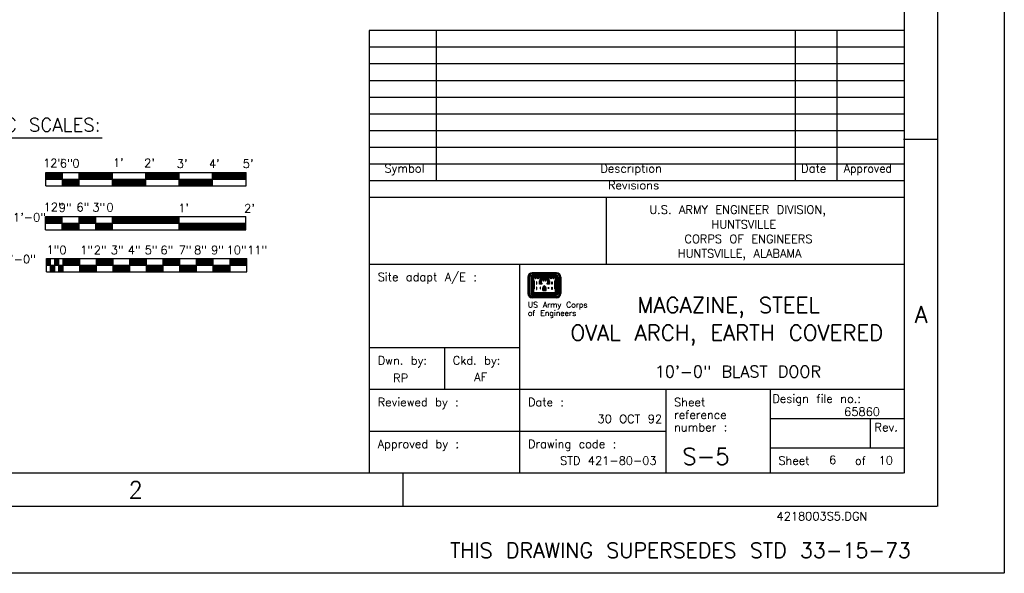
# Model space of a CAD drawing. Extents: x -31.3 to 10.7, y -20.4 to 9.6.
# Tile 16 of 25: x -4 to 10.7, y -20.4 to -12.2. Entities that reach past the tile are written whole.
import ezdxf
from ezdxf.enums import TextEntityAlignment as Align

# ---------------------------------------------------------------- set-up
doc = ezdxf.new("R2010")
doc.units = 0
doc.header["$MEASUREMENT"] = 0
for name, color, linetype in [('01', 7, 'CONTINUOUS'), ('02', 7, 'CONTINUOUS'), ('20', 7, 'CONTINUOUS')]:
    doc.layers.add(name, color=color, linetype=linetype)
doc.styles.add('TXT_SHX', font='txt.shx')

msp = doc.modelspace()

# ---------------------------------------------------------------- linework, layer by layer
at = {"layer": '01', "color": 7, "linetype": 'CONTINUOUS'}
for p, q in [((10.748, 9.559), (10.748, -20.441)), ((9.748, 8.559), (9.748, -19.441)), ((9.248, 8.059), (9.248, -18.941)), ((1.24, -12.316), (1.24, -14.816)), ((9.24, -12.316), (1.24, -12.316)), ((2.24, -12.316), (2.24, -14.566)), ((7.615, -12.316), (7.615, -14.566)), ((8.24, -12.316), (8.24, -14.566)), ((9.24, -12.566), (1.24, -12.566)), ((9.24, -12.816), (1.24, -12.816)), ((9.24, -13.066), (1.24, -13.066)), ((9.24, -13.316), (1.24, -13.316)), ((9.24, -13.566), (1.24, -13.566)), ((9.24, -13.816), (1.24, -13.816)), ((-5.516, -13.922), (-2.759, -13.922)), ((9.24, -13.941), (9.74, -13.941)), ((9.24, -14.066), (1.24, -14.066)), ((-3.606, -14.441), (-0.606, -14.441)), ((-3.606, -14.641), (-3.606, -14.441)), ((-3.606, -14.446), (-3.356, -14.446)), ((-3.356, -14.641), (-3.356, -14.441)), ((-3.106, -14.641), (-3.106, -14.441)), ((-3.106, -14.446), (-2.606, -14.446)), ((-2.606, -14.641), (-2.606, -14.441)), ((-2.106, -14.641), (-2.106, -14.441)), ((-2.106, -14.446), (-1.606, -14.446)), ((-1.606, -14.641), (-1.606, -14.441)), ((-1.106, -14.641), (-1.106, -14.441)), ((-1.106, -14.446), (-0.606, -14.446)), ((-0.606, -14.641), (-0.606, -14.441)), ((9.24, -14.316), (1.24, -14.316)), ((-3.606, -14.451), (-3.356, -14.451)), ((-3.606, -14.456), (-3.356, -14.456)), ((-3.606, -14.461), (-3.356, -14.461)), ((-3.606, -14.466), (-3.356, -14.466)), ((-3.606, -14.471), (-3.356, -14.471)), ((-3.606, -14.476), (-3.356, -14.476)), ((-3.606, -14.481), (-3.356, -14.481)), ((-3.606, -14.486), (-3.356, -14.486)), ((-3.606, -14.491), (-3.356, -14.491)), ((-3.606, -14.496), (-3.356, -14.496)), ((-3.606, -14.501), (-3.356, -14.501)), ((-3.606, -14.506), (-3.356, -14.506)), ((-3.606, -14.511), (-3.356, -14.511)), ((-3.606, -14.516), (-3.356, -14.516)), ((-3.606, -14.521), (-3.356, -14.521)), ((-3.606, -14.526), (-3.356, -14.526)), ((-3.606, -14.531), (-3.356, -14.531)), ((-3.606, -14.536), (-3.356, -14.536)), ((-3.606, -14.541), (-0.606, -14.541)), ((-3.356, -14.546), (-3.106, -14.546)), ((-3.356, -14.551), (-3.106, -14.551)), ((-3.356, -14.556), (-3.106, -14.556)), ((-3.356, -14.561), (-3.106, -14.561)), ((-3.356, -14.566), (-3.106, -14.566)), ((-3.356, -14.571), (-3.106, -14.571)), ((-3.356, -14.576), (-3.106, -14.576)), ((-3.356, -14.581), (-3.106, -14.581)), ((-3.356, -14.586), (-3.106, -14.586)), ((-3.356, -14.591), (-3.106, -14.591)), ((-3.356, -14.596), (-3.106, -14.596)), ((-3.106, -14.451), (-2.606, -14.451)), ((-3.106, -14.456), (-2.606, -14.456)), ((-3.106, -14.461), (-2.606, -14.461)), ((-3.106, -14.466), (-2.606, -14.466)), ((-3.106, -14.471), (-2.606, -14.471)), ((-3.106, -14.476), (-2.606, -14.476)), ((-3.106, -14.481), (-2.606, -14.481)), ((-3.106, -14.486), (-2.606, -14.486)), ((-3.106, -14.491), (-2.606, -14.491)), ((-3.106, -14.496), (-2.606, -14.496)), ((-3.106, -14.501), (-2.606, -14.501)), ((-3.106, -14.506), (-2.606, -14.506)), ((-3.106, -14.511), (-2.606, -14.511)), ((-3.106, -14.516), (-2.606, -14.516)), ((-3.106, -14.521), (-2.606, -14.521)), ((-3.106, -14.526), (-2.606, -14.526)), ((-3.106, -14.531), (-2.606, -14.531)), ((-3.106, -14.536), (-2.606, -14.536)), ((-2.606, -14.546), (-2.106, -14.546)), ((-2.606, -14.551), (-2.106, -14.551)), ((-2.606, -14.556), (-2.106, -14.556)), ((-2.606, -14.561), (-2.106, -14.561)), ((-2.606, -14.566), (-2.106, -14.566)), ((-2.606, -14.571), (-2.106, -14.571)), ((-2.606, -14.576), (-2.106, -14.576)), ((-2.606, -14.581), (-2.106, -14.581)), ((-2.606, -14.586), (-2.106, -14.586)), ((-2.606, -14.591), (-2.106, -14.591)), ((-2.606, -14.596), (-2.106, -14.596)), ((-2.106, -14.451), (-1.606, -14.451)), ((-2.106, -14.456), (-1.606, -14.456)), ((-2.106, -14.461), (-1.606, -14.461)), ((-2.106, -14.466), (-1.606, -14.466)), ((-2.106, -14.471), (-1.606, -14.471)), ((-2.106, -14.476), (-1.606, -14.476)), ((-2.106, -14.481), (-1.606, -14.481)), ((-2.106, -14.486), (-1.606, -14.486)), ((-2.106, -14.491), (-1.606, -14.491)), ((-2.106, -14.496), (-1.606, -14.496)), ((-2.106, -14.501), (-1.606, -14.501)), ((-2.106, -14.506), (-1.606, -14.506)), ((-2.106, -14.511), (-1.606, -14.511)), ((-2.106, -14.516), (-1.606, -14.516)), ((-2.106, -14.521), (-1.606, -14.521)), ((-2.106, -14.526), (-1.606, -14.526)), ((-2.106, -14.531), (-1.606, -14.531)), ((-2.106, -14.536), (-1.606, -14.536)), ((-1.606, -14.546), (-1.106, -14.546)), ((-1.606, -14.551), (-1.106, -14.551)), ((-1.606, -14.556), (-1.106, -14.556)), ((-1.606, -14.561), (-1.106, -14.561)), ((-1.606, -14.566), (-1.106, -14.566)), ((-1.606, -14.571), (-1.106, -14.571)), ((-1.606, -14.576), (-1.106, -14.576)), ((-1.606, -14.581), (-1.106, -14.581)), ((-1.606, -14.586), (-1.106, -14.586)), ((-1.606, -14.591), (-1.106, -14.591)), ((-1.606, -14.596), (-1.106, -14.596)), ((-1.106, -14.451), (-0.606, -14.451)), ((-1.106, -14.456), (-0.606, -14.456)), ((-1.106, -14.461), (-0.606, -14.461)), ((-1.106, -14.466), (-0.606, -14.466)), ((-1.106, -14.471), (-0.606, -14.471)), ((-1.106, -14.476), (-0.606, -14.476)), ((-1.106, -14.481), (-0.606, -14.481)), ((-1.106, -14.486), (-0.606, -14.486)), ((-1.106, -14.491), (-0.606, -14.491)), ((-1.106, -14.496), (-0.606, -14.496)), ((-1.106, -14.501), (-0.606, -14.501)), ((-1.106, -14.506), (-0.606, -14.506)), ((-1.106, -14.511), (-0.606, -14.511)), ((-1.106, -14.516), (-0.606, -14.516)), ((-1.106, -14.521), (-0.606, -14.521)), ((-1.106, -14.526), (-0.606, -14.526)), ((-1.106, -14.531), (-0.606, -14.531)), ((-1.106, -14.536), (-0.606, -14.536)), ((9.24, -14.566), (1.24, -14.566)), ((-3.606, -14.641), (-0.606, -14.641)), ((-3.356, -14.601), (-3.106, -14.601)), ((-3.356, -14.606), (-3.106, -14.606)), ((-3.356, -14.611), (-3.106, -14.611)), ((-3.356, -14.616), (-3.106, -14.616)), ((-3.356, -14.621), (-3.106, -14.621)), ((-3.356, -14.626), (-3.106, -14.626)), ((-3.356, -14.631), (-3.106, -14.631)), ((-3.356, -14.636), (-3.106, -14.636)), ((-2.606, -14.601), (-2.106, -14.601)), ((-2.606, -14.606), (-2.106, -14.606)), ((-2.606, -14.611), (-2.106, -14.611)), ((-2.606, -14.616), (-2.106, -14.616)), ((-2.606, -14.621), (-2.106, -14.621)), ((-2.606, -14.626), (-2.106, -14.626)), ((-2.606, -14.631), (-2.106, -14.631)), ((-2.606, -14.636), (-2.106, -14.636)), ((-1.606, -14.601), (-1.106, -14.601)), ((-1.606, -14.606), (-1.106, -14.606)), ((-1.606, -14.611), (-1.106, -14.611)), ((-1.606, -14.616), (-1.106, -14.616)), ((-1.606, -14.621), (-1.106, -14.621)), ((-1.606, -14.626), (-1.106, -14.626)), ((-1.606, -14.631), (-1.106, -14.631)), ((-1.606, -14.636), (-1.106, -14.636)), ((1.24, -14.816), (1.24, -18.941)), ((9.24, -14.816), (1.24, -14.816)), ((4.788, -14.816), (4.788, -15.816)), ((-3.596, -15.728), (-0.596, -15.728)), ((-3.596, -15.928), (-3.596, -15.728)), ((-3.596, -15.733), (-3.533, -15.733)), ((-3.596, -15.738), (-3.533, -15.738)), ((-3.596, -15.743), (-3.533, -15.743)), ((-3.596, -15.748), (-3.533, -15.748)), ((-3.596, -15.753), (-3.533, -15.753)), ((-3.596, -15.758), (-3.533, -15.758)), ((-3.596, -15.763), (-3.533, -15.763)), ((-3.596, -15.768), (-3.533, -15.768)), ((-3.596, -15.773), (-3.533, -15.773)), ((-3.533, -15.928), (-3.533, -15.728)), ((-3.471, -15.928), (-3.471, -15.728)), ((-3.471, -15.733), (-3.408, -15.733)), ((-3.471, -15.738), (-3.408, -15.738)), ((-3.471, -15.743), (-3.408, -15.743)), ((-3.471, -15.748), (-3.408, -15.748)), ((-3.471, -15.753), (-3.408, -15.753)), ((-3.471, -15.758), (-3.408, -15.758)), ((-3.471, -15.763), (-3.408, -15.763)), ((-3.471, -15.768), (-3.408, -15.768)), ((-3.471, -15.773), (-3.408, -15.773)), ((-3.408, -15.928), (-3.408, -15.728)), ((-3.346, -15.928), (-3.346, -15.728)), ((-3.346, -15.733), (-3.096, -15.733)), ((-3.346, -15.738), (-3.096, -15.738)), ((-3.346, -15.743), (-3.096, -15.743)), ((-3.346, -15.748), (-3.096, -15.748)), ((-3.346, -15.753), (-3.096, -15.753)), ((-3.346, -15.758), (-3.096, -15.758)), ((-3.346, -15.763), (-3.096, -15.763)), ((-3.346, -15.768), (-3.096, -15.768)), ((-3.346, -15.773), (-3.096, -15.773)), ((-3.096, -15.928), (-3.096, -15.728)), ((-2.846, -15.928), (-2.846, -15.728)), ((-2.846, -15.928), (-2.846, -15.728)), ((-2.846, -15.733), (-2.596, -15.733)), ((-2.846, -15.738), (-2.596, -15.738)), ((-2.846, -15.743), (-2.596, -15.743)), ((-2.846, -15.748), (-2.596, -15.748)), ((-2.846, -15.753), (-2.596, -15.753)), ((-2.846, -15.758), (-2.596, -15.758)), ((-2.846, -15.763), (-2.596, -15.763)), ((-2.846, -15.768), (-2.596, -15.768)), ((-2.846, -15.773), (-2.596, -15.773)), ((-2.596, -15.928), (-2.596, -15.728)), ((-2.346, -15.928), (-2.346, -15.728)), ((-2.346, -15.928), (-2.346, -15.728)), ((-2.346, -15.733), (-2.096, -15.733)), ((-2.346, -15.738), (-2.096, -15.738)), ((-2.346, -15.743), (-2.096, -15.743)), ((-2.346, -15.748), (-2.096, -15.748)), ((-2.346, -15.753), (-2.096, -15.753)), ((-2.346, -15.758), (-2.096, -15.758)), ((-2.346, -15.763), (-2.096, -15.763)), ((-2.346, -15.768), (-2.096, -15.768)), ((-2.346, -15.773), (-2.096, -15.773)), ((-2.096, -15.928), (-2.096, -15.728)), ((-1.846, -15.928), (-1.846, -15.728)), ((-1.846, -15.928), (-1.846, -15.728)), ((-1.846, -15.733), (-1.596, -15.733)), ((-1.846, -15.738), (-1.596, -15.738)), ((-1.846, -15.743), (-1.596, -15.743)), ((-1.846, -15.748), (-1.596, -15.748)), ((-1.846, -15.753), (-1.596, -15.753)), ((-1.846, -15.758), (-1.596, -15.758)), ((-1.846, -15.763), (-1.596, -15.763)), ((-1.846, -15.768), (-1.596, -15.768)), ((-1.846, -15.773), (-1.596, -15.773)), ((-1.596, -15.928), (-1.596, -15.728)), ((-1.346, -15.928), (-1.346, -15.728)), ((-1.346, -15.928), (-1.346, -15.728)), ((-1.346, -15.733), (-1.096, -15.733)), ((-1.346, -15.738), (-1.096, -15.738)), ((-1.346, -15.743), (-1.096, -15.743)), ((-1.346, -15.748), (-1.096, -15.748)), ((-1.346, -15.753), (-1.096, -15.753)), ((-1.346, -15.758), (-1.096, -15.758)), ((-1.346, -15.763), (-1.096, -15.763)), ((-1.346, -15.768), (-1.096, -15.768)), ((-1.346, -15.773), (-1.096, -15.773)), ((-1.096, -15.928), (-1.096, -15.728)), ((-1.096, -15.928), (-1.096, -15.728)), ((-0.846, -15.928), (-0.846, -15.728)), ((-0.846, -15.928), (-0.846, -15.728)), ((-0.846, -15.733), (-0.596, -15.733)), ((-0.846, -15.738), (-0.596, -15.738)), ((-0.846, -15.743), (-0.596, -15.743)), ((-0.846, -15.748), (-0.596, -15.748)), ((-0.846, -15.753), (-0.596, -15.753)), ((-0.846, -15.758), (-0.596, -15.758)), ((-0.846, -15.763), (-0.596, -15.763)), ((-0.846, -15.768), (-0.596, -15.768)), ((-0.846, -15.773), (-0.596, -15.773)), ((-0.596, -15.928), (-0.596, -15.728)), ((-3.596, -15.778), (-3.533, -15.778)), ((-3.596, -15.783), (-3.533, -15.783)), ((-3.596, -15.788), (-3.533, -15.788)), ((-3.596, -15.793), (-3.533, -15.793)), ((-3.596, -15.798), (-3.533, -15.798)), ((-3.596, -15.803), (-3.533, -15.803)), ((-3.596, -15.808), (-3.533, -15.808)), ((-3.596, -15.813), (-3.533, -15.813)), ((-3.596, -15.818), (-3.533, -15.818)), ((-3.596, -15.823), (-3.533, -15.823)), ((-3.596, -15.828), (-0.596, -15.828)), ((-3.533, -15.832), (-3.471, -15.832)), ((-3.533, -15.837), (-3.471, -15.837)), ((-3.533, -15.842), (-3.471, -15.842)), ((-3.533, -15.847), (-3.471, -15.847)), ((-3.533, -15.852), (-3.471, -15.852)), ((-3.533, -15.857), (-3.471, -15.857)), ((-3.533, -15.862), (-3.471, -15.862)), ((-3.533, -15.867), (-3.471, -15.867)), ((-3.533, -15.872), (-3.471, -15.872)), ((-3.533, -15.877), (-3.471, -15.877)), ((-3.533, -15.882), (-3.471, -15.882)), ((-3.533, -15.887), (-3.471, -15.887)), ((-3.533, -15.892), (-3.471, -15.892)), ((-3.533, -15.897), (-3.471, -15.897)), ((-3.533, -15.902), (-3.471, -15.902)), ((-3.533, -15.907), (-3.471, -15.907)), ((-3.533, -15.912), (-3.471, -15.912)), ((-3.533, -15.917), (-3.471, -15.917)), ((-3.533, -15.922), (-3.471, -15.922)), ((-3.471, -15.778), (-3.408, -15.778)), ((-3.471, -15.783), (-3.408, -15.783)), ((-3.471, -15.788), (-3.408, -15.788)), ((-3.471, -15.793), (-3.408, -15.793)), ((-3.471, -15.798), (-3.408, -15.798)), ((-3.471, -15.803), (-3.408, -15.803)), ((-3.471, -15.808), (-3.408, -15.808)), ((-3.471, -15.813), (-3.408, -15.813)), ((-3.471, -15.818), (-3.408, -15.818)), ((-3.471, -15.823), (-3.408, -15.823)), ((-3.408, -15.831), (-3.346, -15.831)), ((-3.408, -15.836), (-3.346, -15.836)), ((-3.408, -15.841), (-3.346, -15.841)), ((-3.408, -15.846), (-3.346, -15.846)), ((-3.408, -15.851), (-3.346, -15.851)), ((-3.408, -15.856), (-3.346, -15.856)), ((-3.408, -15.861), (-3.346, -15.861)), ((-3.408, -15.866), (-3.346, -15.866)), ((-3.408, -15.871), (-3.346, -15.871)), ((-3.408, -15.876), (-3.346, -15.876)), ((-3.408, -15.881), (-3.346, -15.881)), ((-3.408, -15.886), (-3.346, -15.886)), ((-3.408, -15.891), (-3.346, -15.891)), ((-3.408, -15.896), (-3.346, -15.896)), ((-3.408, -15.901), (-3.346, -15.901)), ((-3.408, -15.906), (-3.346, -15.906)), ((-3.408, -15.911), (-3.346, -15.911)), ((-3.408, -15.916), (-3.346, -15.916)), ((-3.408, -15.921), (-3.346, -15.921)), ((-3.346, -15.778), (-3.096, -15.778)), ((-3.346, -15.783), (-3.096, -15.783)), ((-3.346, -15.788), (-3.096, -15.788)), ((-3.346, -15.793), (-3.096, -15.793)), ((-3.346, -15.798), (-3.096, -15.798)), ((-3.346, -15.803), (-3.096, -15.803)), ((-3.346, -15.808), (-3.096, -15.808)), ((-3.346, -15.813), (-3.096, -15.813)), ((-3.346, -15.818), (-3.096, -15.818)), ((-3.346, -15.823), (-3.096, -15.823)), ((-3.096, -15.833), (-2.846, -15.833)), ((-3.096, -15.838), (-2.846, -15.838)), ((-3.096, -15.843), (-2.846, -15.843)), ((-3.096, -15.848), (-2.846, -15.848)), ((-3.096, -15.853), (-2.846, -15.853)), ((-3.096, -15.858), (-2.846, -15.858)), ((-3.096, -15.863), (-2.846, -15.863)), ((-3.096, -15.868), (-2.846, -15.868)), ((-3.096, -15.873), (-2.846, -15.873)), ((-3.096, -15.878), (-2.846, -15.878)), ((-3.096, -15.883), (-2.846, -15.883)), ((-3.096, -15.888), (-2.846, -15.888)), ((-3.096, -15.893), (-2.846, -15.893)), ((-3.096, -15.898), (-2.846, -15.898)), ((-3.096, -15.903), (-2.846, -15.903)), ((-3.096, -15.908), (-2.846, -15.908)), ((-3.096, -15.913), (-2.846, -15.913)), ((-3.096, -15.918), (-2.846, -15.918)), ((-3.096, -15.923), (-2.846, -15.923)), ((-2.846, -15.778), (-2.596, -15.778)), ((-2.846, -15.783), (-2.596, -15.783)), ((-2.846, -15.788), (-2.596, -15.788)), ((-2.846, -15.793), (-2.596, -15.793)), ((-2.846, -15.798), (-2.596, -15.798)), ((-2.846, -15.803), (-2.596, -15.803)), ((-2.846, -15.808), (-2.596, -15.808)), ((-2.846, -15.813), (-2.596, -15.813)), ((-2.846, -15.818), (-2.596, -15.818)), ((-2.846, -15.823), (-2.596, -15.823)), ((-2.596, -15.833), (-2.346, -15.833)), ((-2.596, -15.838), (-2.346, -15.838)), ((-2.596, -15.843), (-2.346, -15.843)), ((-2.596, -15.848), (-2.346, -15.848)), ((-2.596, -15.853), (-2.346, -15.853)), ((-2.596, -15.858), (-2.346, -15.858)), ((-2.596, -15.863), (-2.346, -15.863)), ((-2.596, -15.868), (-2.346, -15.868)), ((-2.596, -15.873), (-2.346, -15.873)), ((-2.596, -15.878), (-2.346, -15.878)), ((-2.596, -15.883), (-2.346, -15.883)), ((-2.596, -15.888), (-2.346, -15.888)), ((-2.596, -15.893), (-2.346, -15.893)), ((-2.596, -15.898), (-2.346, -15.898)), ((-2.596, -15.903), (-2.346, -15.903)), ((-2.596, -15.908), (-2.346, -15.908)), ((-2.596, -15.913), (-2.346, -15.913)), ((-2.596, -15.918), (-2.346, -15.918)), ((-2.596, -15.923), (-2.346, -15.923)), ((-2.346, -15.778), (-2.096, -15.778)), ((-2.346, -15.783), (-2.096, -15.783)), ((-2.346, -15.788), (-2.096, -15.788)), ((-2.346, -15.793), (-2.096, -15.793)), ((-2.346, -15.798), (-2.096, -15.798)), ((-2.346, -15.803), (-2.096, -15.803)), ((-2.346, -15.808), (-2.096, -15.808)), ((-2.346, -15.813), (-2.096, -15.813)), ((-2.346, -15.818), (-2.096, -15.818)), ((-2.346, -15.823), (-2.096, -15.823)), ((-2.096, -15.833), (-1.846, -15.833)), ((-2.096, -15.838), (-1.846, -15.838)), ((-2.096, -15.843), (-1.846, -15.843)), ((-2.096, -15.848), (-1.846, -15.848)), ((-2.096, -15.853), (-1.846, -15.853)), ((-2.096, -15.858), (-1.846, -15.858)), ((-2.096, -15.863), (-1.846, -15.863)), ((-2.096, -15.868), (-1.846, -15.868)), ((-2.096, -15.873), (-1.846, -15.873)), ((-2.096, -15.878), (-1.846, -15.878)), ((-2.096, -15.883), (-1.846, -15.883)), ((-2.096, -15.888), (-1.846, -15.888)), ((-2.096, -15.893), (-1.846, -15.893)), ((-2.096, -15.898), (-1.846, -15.898)), ((-2.096, -15.903), (-1.846, -15.903)), ((-2.096, -15.908), (-1.846, -15.908)), ((-2.096, -15.913), (-1.846, -15.913)), ((-2.096, -15.918), (-1.846, -15.918)), ((-2.096, -15.923), (-1.846, -15.923)), ((-1.846, -15.778), (-1.596, -15.778)), ((-1.846, -15.783), (-1.596, -15.783)), ((-1.846, -15.788), (-1.596, -15.788)), ((-1.846, -15.793), (-1.596, -15.793)), ((-1.846, -15.798), (-1.596, -15.798)), ((-1.846, -15.803), (-1.596, -15.803)), ((-1.846, -15.808), (-1.596, -15.808)), ((-1.846, -15.813), (-1.596, -15.813)), ((-1.846, -15.818), (-1.596, -15.818)), ((-1.846, -15.823), (-1.596, -15.823)), ((-1.596, -15.833), (-1.346, -15.833)), ((-1.596, -15.838), (-1.346, -15.838)), ((-1.596, -15.843), (-1.346, -15.843)), ((-1.596, -15.848), (-1.346, -15.848)), ((-1.596, -15.853), (-1.346, -15.853)), ((-1.596, -15.858), (-1.346, -15.858)), ((-1.596, -15.863), (-1.346, -15.863)), ((-1.596, -15.868), (-1.346, -15.868)), ((-1.596, -15.873), (-1.346, -15.873)), ((-1.596, -15.878), (-1.346, -15.878)), ((-1.596, -15.883), (-1.346, -15.883)), ((-1.596, -15.888), (-1.346, -15.888)), ((-1.596, -15.893), (-1.346, -15.893)), ((-1.596, -15.898), (-1.346, -15.898)), ((-1.596, -15.903), (-1.346, -15.903)), ((-1.596, -15.908), (-1.346, -15.908)), ((-1.596, -15.913), (-1.346, -15.913)), ((-1.596, -15.918), (-1.346, -15.918)), ((-1.596, -15.923), (-1.346, -15.923)), ((-1.346, -15.778), (-1.096, -15.778)), ((-1.346, -15.783), (-1.096, -15.783)), ((-1.346, -15.788), (-1.096, -15.788)), ((-1.346, -15.793), (-1.096, -15.793)), ((-1.346, -15.798), (-1.096, -15.798)), ((-1.346, -15.803), (-1.096, -15.803)), ((-1.346, -15.808), (-1.096, -15.808)), ((-1.346, -15.813), (-1.096, -15.813)), ((-1.346, -15.818), (-1.096, -15.818)), ((-1.346, -15.823), (-1.096, -15.823)), ((-1.096, -15.833), (-0.846, -15.833)), ((-1.096, -15.838), (-0.846, -15.838)), ((-1.096, -15.843), (-0.846, -15.843)), ((-1.096, -15.848), (-0.846, -15.848)), ((-1.096, -15.853), (-0.846, -15.853)), ((-1.096, -15.858), (-0.846, -15.858)), ((-1.096, -15.863), (-0.846, -15.863)), ((-1.096, -15.868), (-0.846, -15.868)), ((-1.096, -15.873), (-0.846, -15.873)), ((-1.096, -15.878), (-0.846, -15.878)), ((-1.096, -15.883), (-0.846, -15.883)), ((-1.096, -15.888), (-0.846, -15.888)), ((-1.096, -15.893), (-0.846, -15.893)), ((-1.096, -15.898), (-0.846, -15.898)), ((-1.096, -15.903), (-0.846, -15.903)), ((-1.096, -15.908), (-0.846, -15.908)), ((-1.096, -15.913), (-0.846, -15.913)), ((-1.096, -15.918), (-0.846, -15.918)), ((-1.096, -15.923), (-0.846, -15.923)), ((-0.846, -15.778), (-0.596, -15.778)), ((-0.846, -15.783), (-0.596, -15.783)), ((-0.846, -15.788), (-0.596, -15.788)), ((-0.846, -15.793), (-0.596, -15.793)), ((-0.846, -15.798), (-0.596, -15.798)), ((-0.846, -15.803), (-0.596, -15.803)), ((-0.846, -15.808), (-0.596, -15.808)), ((-0.846, -15.813), (-0.596, -15.813)), ((-0.846, -15.818), (-0.596, -15.818)), ((-0.846, -15.823), (-0.596, -15.823)), ((9.24, -15.816), (1.24, -15.816)), ((3.49, -15.816), (3.49, -18.941)), ((-3.596, -15.928), (-0.596, -15.928)), ((3.49, -17.066), (1.24, -17.066)), ((2.365, -17.066), (2.365, -17.691)), ((9.24, -17.691), (1.24, -17.691)), ((5.678, -17.691), (5.678, -18.941)), ((7.24, -17.691), (7.24, -18.941)), ((9.24, -18.129), (7.24, -18.129)), ((8.74, -18.129), (8.74, -18.566)), ((5.678, -18.316), (1.24, -18.316)), ((9.24, -18.566), (7.24, -18.566)), ((9.24, -18.941), (-28.76, -18.941)), ((1.74, -18.941), (1.74, -19.441)), ((9.74, -19.441), (-30.26, -19.441)), ((10.74, -20.441), (-31.26, -20.441))]:
    msp.add_line(p, q, dxfattribs=at)
at = {"layer": '01', "color": 1, "linetype": 'CONTINUOUS'}
for p, q in [((3.615, -16.006), (3.615, -16.252)), ((3.619, -16.006), (3.619, -16.252)), ((3.625, -16.006), (3.625, -16.252)), ((3.63, -16.006), (3.63, -16.252)), ((3.635, -16.006), (3.635, -16.252)), ((3.656, -16.006), (3.656, -16.252)), ((3.661, -16.006), (3.661, -16.252)), ((3.666, -16.006), (3.666, -16.252)), ((3.671, -16.006), (3.671, -16.252)), ((3.676, -16.006), (3.676, -16.252)), ((4.044, -15.941), (3.68, -15.941)), ((4.044, -15.945), (3.68, -15.945)), ((4.044, -15.95), (3.68, -15.95)), ((4.044, -15.955), (3.68, -15.955)), ((4.044, -15.961), (3.68, -15.961)), ((4.044, -15.981), (3.68, -15.981)), ((4.044, -15.987), (3.68, -15.987)), ((4.044, -15.992), (3.68, -15.992)), ((4.044, -15.997), (3.68, -15.997)), ((4.044, -16.002), (3.68, -16.002)), ((3.682, -16.006), (3.682, -16.25)), ((3.687, -16.006), (3.687, -16.245)), ((3.691, -16.058), (3.691, -16.184)), ((3.696, -16.063), (3.696, -16.178)), ((3.806, -16.007), (3.918, -16.007)), ((3.806, -16.012), (3.918, -16.012)), ((3.806, -16.017), (3.918, -16.017)), ((3.806, -16.023), (3.918, -16.023)), ((3.806, -16.028), (3.918, -16.028)), ((3.806, -16.033), (3.918, -16.033)), ((3.806, -16.038), (3.918, -16.038)), ((4.028, -16.063), (4.028, -16.178)), ((4.033, -16.058), (4.033, -16.183)), ((4.037, -16.006), (4.037, -16.245)), ((4.042, -16.006), (4.042, -16.25)), ((4.047, -16.006), (4.047, -16.252)), ((4.053, -16.006), (4.053, -16.252)), ((4.058, -16.006), (4.058, -16.252)), ((4.063, -16.006), (4.063, -16.252)), ((4.068, -16.006), (4.068, -16.252)), ((4.089, -16.006), (4.089, -16.252)), ((4.094, -16.006), (4.094, -16.252)), ((4.1, -16.006), (4.1, -16.252)), ((4.105, -16.006), (4.105, -16.252)), ((4.108, -16.006), (4.108, -16.252)), ((3.838, -16.209), (3.838, -16.169)), ((3.838, -16.209), (3.886, -16.209)), ((3.843, -16.209), (3.843, -16.169)), ((3.848, -16.209), (3.848, -16.169)), ((3.853, -16.209), (3.853, -16.169)), ((3.859, -16.209), (3.859, -16.169)), ((3.865, -16.209), (3.865, -16.169)), ((3.87, -16.209), (3.87, -16.169)), ((3.876, -16.209), (3.876, -16.169)), ((3.881, -16.209), (3.881, -16.169)), ((3.886, -16.209), (3.886, -16.169)), ((4.044, -16.255), (3.68, -16.255)), ((4.044, -16.26), (3.68, -16.26)), ((4.044, -16.266), (3.68, -16.266)), ((4.044, -16.271), (3.68, -16.271)), ((4.044, -16.276), (3.68, -16.276)), ((4.044, -16.297), (3.68, -16.297)), ((4.044, -16.302), (3.68, -16.302)), ((4.044, -16.307), (3.68, -16.307)), ((4.044, -16.313), (3.68, -16.313)), ((4.044, -16.316), (3.68, -16.316)), ((4.042, -16.25), (3.682, -16.25)), ((4.037, -16.245), (3.687, -16.245))]:
    msp.add_line(p, q, dxfattribs=at)
for points in [[(3.691, -16.006), (3.691, -16.053), (3.701, -16.063), (3.701, -16.178), (3.691, -16.189), (3.691, -16.241), (4.033, -16.241), (4.033, -16.189), (4.022, -16.178), (4.022, -16.063), (4.033, -16.053), (4.033, -16.006), (3.988, -16.006), (3.953, -16.006), (3.921, -16.006), (3.921, -16.053), (3.932, -16.063), (3.932, -16.105), (3.907, -16.105), (3.907, -16.101), (3.918, -16.09), (3.918, -16.043), (3.873, -16.043), (3.838, -16.043), (3.806, -16.043), (3.806, -16.09), (3.817, -16.101), (3.817, -16.105), (3.792, -16.105), (3.792, -16.063), (3.803, -16.053), (3.803, -16.006), (3.757, -16.006), (3.723, -16.006)], [(3.696, -16.011), (3.696, -16.051), (3.707, -16.061), (3.707, -16.18), (3.696, -16.191), (3.696, -16.236), (4.028, -16.236), (4.028, -16.191), (4.017, -16.18), (4.017, -16.061), (4.028, -16.051), (4.028, -16.011), (3.996, -16.011), (3.996, -16.03), (3.993, -16.03), (3.993, -16.011), (3.961, -16.011), (3.961, -16.03), (3.958, -16.03), (3.958, -16.011), (3.926, -16.011), (3.926, -16.051), (3.937, -16.061), (3.937, -16.11), (3.902, -16.11), (3.902, -16.099), (3.913, -16.088), (3.913, -16.048), (3.881, -16.048), (3.881, -16.067), (3.878, -16.067), (3.878, -16.048), (3.846, -16.048), (3.846, -16.067), (3.843, -16.067), (3.843, -16.048), (3.811, -16.048), (3.811, -16.088), (3.822, -16.099), (3.822, -16.11), (3.787, -16.11), (3.787, -16.061), (3.798, -16.051), (3.798, -16.011), (3.766, -16.011), (3.766, -16.03), (3.763, -16.03), (3.763, -16.011), (3.731, -16.011), (3.731, -16.03), (3.728, -16.03), (3.728, -16.011)], [(3.745, -16.075), (3.745, -16.11), (3.748, -16.11), (3.748, -16.075)], [(3.745, -16.155), (3.745, -16.19), (3.748, -16.19), (3.748, -16.155)], [(3.8, -16.155), (3.8, -16.18), (3.803, -16.18), (3.803, -16.155)], [(3.924, -16.155), (3.924, -16.18), (3.921, -16.18), (3.921, -16.155)], [(3.979, -16.075), (3.979, -16.11), (3.975, -16.11), (3.975, -16.075)], [(3.979, -16.155), (3.979, -16.19), (3.975, -16.19), (3.975, -16.155)]]:
    msp.add_lwpolyline(points, close=True, dxfattribs=at)
for points in [[(3.8, -16.063), (3.797, -16.066), (3.797, -16.1), (3.808, -16.1), (3.801, -16.092), (3.801, -16.062)], [(3.924, -16.063), (3.927, -16.066), (3.927, -16.1), (3.916, -16.1), (3.923, -16.092), (3.923, -16.062)]]:
    msp.add_lwpolyline(points, dxfattribs=at)
for centre, radius, start, end in [((3.68, -16.005), 0.0554, 90, 180), ((3.68, -16.005), 0.0449, 90, 180), ((3.68, -16.005), 0.0241, 90, 180), ((3.68, -16.005), 0.0189, 90, 180), ((3.68, -16.005), 0.0137, 90, 180), ((4.044, -16.005), 0.0606, 0, 90), ((4.044, -16.005), 0.0554, 0, 90), ((4.044, -16.005), 0.0501, 0, 90), ((4.044, -16.005), 0.0449, 0, 90), ((3.871, -16.171), 0.0229, 103.4698, 176.0575), ((3.853, -16.171), 0.0125, 3.9425, 76.5302), ((3.853, -16.171), 0.0177, 3.9425, 76.5302), ((3.68, -16.252), 0.0554, 180, 270), ((3.68, -16.252), 0.0241, 180, 270), ((3.68, -16.252), 0.0189, 180, 270), ((4.044, -16.252), 0.0501, 270, 0), ((4.044, -16.252), 0.0554, 270, 0)]:
    msp.add_arc(centre, radius, start, end, dxfattribs=at)
for centre, major_axis, start_param, end_param in [((3.68, -16.005), (0, 0.0643), 0, 1.570796), ((3.68, -16.005), (-0.0606, 0), 4.712389, 6.283185), ((3.68, -16.005), (0, 0.0501), 0, 1.570796), ((3.68, -16.005), (-0.00848, 0), 4.712389, 6.283185), ((3.68, -16.005), (0, 0.00327), 0, 1.570796), ((4.044, -16.005), (0, 0.0643), 4.712389, 6.283185), ((4.044, -16.005), (0, 0.0241), 4.712389, 6.283185), ((4.044, -16.005), (0, 0.0189), 4.712389, 6.283185), ((4.044, -16.005), (0, 0.0137), 4.712389, 6.283185), ((4.044, -16.005), (0, 0.00848), 4.712389, 6.283185), ((4.044, -16.005), (0, 0.00327), 4.712389, 6.283185), ((3.871, -16.171), (-0.0324, -0.0078), 4.750756, 5.979283), ((3.871, -16.171), (-0.0065, 0.0273), 0, 1.266894), ((3.871, -16.171), (-0.0041, 0.0172), 0, 1.266894), ((3.853, -16.171), (-0.0223, 0.0053), 3.445495, 4.712389), ((3.871, -16.171), (-0.0121, -0.0029), 4.712389, 5.979283), ((3.853, -16.171), (-0.0273, 0.0065), 3.445495, 4.712389), ((3.853, -16.171), (-0.0324, 0.0078), 3.445495, 4.67512), ((3.68, -16.252), (0, -0.0643), 4.712389, 6.283185), ((3.68, -16.252), (0, -0.0606), 4.712389, 6.283185), ((3.68, -16.252), (0, -0.0501), 4.712389, 6.283185), ((3.68, -16.252), (0, -0.0449), 4.712389, 6.283185), ((3.68, -16.252), (0, -0.0137), 4.712389, 6.283185), ((3.68, -16.252), (0, -0.00848), 4.712389, 6.283185), ((3.68, -16.252), (0, -0.00327), 4.712389, 6.283185), ((4.044, -16.252), (0.0643, 0), 4.712389, 6.283185), ((4.044, -16.252), (0.0241, 0), 4.712389, 6.283185), ((4.044, -16.252), (0.0189, 0), 4.712389, 6.283185), ((4.044, -16.252), (0.0137, 0), 4.712389, 6.283185), ((4.044, -16.252), (0.00848, 0), 4.712389, 6.283185), ((4.044, -16.252), (0.00327, 0), 4.712389, 6.283185), ((4.044, -16.252), (0, -0.0449), 0, 1.570796), ((4.044, -16.252), (0, -0.0606), 0, 1.570796)]:
    msp.add_ellipse(centre, major_axis=major_axis, ratio=1, start_param=start_param, end_param=end_param, dxfattribs=at)
at = {"layer": '20', "color": 7, "linetype": 'CONTINUOUS'}
for p, q in [((-3.607, -15.098), (-0.607, -15.098)), ((-3.607, -15.298), (-3.607, -15.098)), ((-3.607, -15.103), (-3.357, -15.103)), ((-3.607, -15.108), (-3.357, -15.108)), ((-3.607, -15.113), (-3.357, -15.113)), ((-3.607, -15.118), (-3.357, -15.118)), ((-3.607, -15.123), (-3.357, -15.123)), ((-3.607, -15.128), (-3.357, -15.128)), ((-3.607, -15.133), (-3.357, -15.133)), ((-3.607, -15.138), (-3.357, -15.138)), ((-3.607, -15.143), (-3.357, -15.143)), ((-3.607, -15.148), (-3.357, -15.148)), ((-3.607, -15.153), (-3.357, -15.153)), ((-3.607, -15.158), (-3.357, -15.158)), ((-3.607, -15.163), (-3.357, -15.163)), ((-3.607, -15.168), (-3.357, -15.168)), ((-3.607, -15.173), (-3.357, -15.173)), ((-3.607, -15.178), (-3.357, -15.178)), ((-3.607, -15.183), (-3.357, -15.183)), ((-3.357, -15.298), (-3.357, -15.098)), ((-3.107, -15.298), (-3.107, -15.098)), ((-3.107, -15.103), (-2.857, -15.103)), ((-3.107, -15.108), (-2.857, -15.108)), ((-3.107, -15.113), (-2.857, -15.113)), ((-3.107, -15.118), (-2.857, -15.118)), ((-3.107, -15.123), (-2.857, -15.123)), ((-3.107, -15.128), (-2.857, -15.128)), ((-3.107, -15.133), (-2.857, -15.133)), ((-3.107, -15.138), (-2.857, -15.138)), ((-3.107, -15.143), (-2.857, -15.143)), ((-3.107, -15.148), (-2.857, -15.148)), ((-3.107, -15.153), (-2.857, -15.153)), ((-3.107, -15.158), (-2.857, -15.158)), ((-3.107, -15.163), (-2.857, -15.163)), ((-3.107, -15.168), (-2.857, -15.168)), ((-3.107, -15.173), (-2.857, -15.173)), ((-3.107, -15.178), (-2.857, -15.178)), ((-3.107, -15.183), (-2.857, -15.183)), ((-2.857, -15.298), (-2.857, -15.098)), ((-2.607, -15.298), (-2.607, -15.098)), ((-2.607, -15.103), (-1.607, -15.103)), ((-2.607, -15.108), (-1.607, -15.108)), ((-2.607, -15.113), (-1.607, -15.113)), ((-2.607, -15.118), (-1.607, -15.118)), ((-2.607, -15.123), (-1.607, -15.123)), ((-2.607, -15.128), (-1.607, -15.128)), ((-2.607, -15.133), (-1.607, -15.133)), ((-2.607, -15.138), (-1.607, -15.138)), ((-2.607, -15.143), (-1.607, -15.143)), ((-2.607, -15.148), (-1.607, -15.148)), ((-2.607, -15.153), (-1.607, -15.153)), ((-2.607, -15.158), (-1.607, -15.158)), ((-2.607, -15.163), (-1.607, -15.163)), ((-2.607, -15.168), (-1.607, -15.168)), ((-2.607, -15.173), (-1.607, -15.173)), ((-2.607, -15.178), (-1.607, -15.178)), ((-2.607, -15.183), (-1.607, -15.183)), ((-1.607, -15.298), (-1.607, -15.098)), ((-0.607, -15.298), (-0.607, -15.098)), ((-3.607, -15.188), (-3.357, -15.188)), ((-3.607, -15.193), (-3.357, -15.193)), ((-3.607, -15.198), (-0.607, -15.198)), ((-3.607, -15.298), (-0.607, -15.298)), ((-3.357, -15.203), (-3.107, -15.203)), ((-3.357, -15.208), (-3.107, -15.208)), ((-3.357, -15.213), (-3.107, -15.213)), ((-3.357, -15.218), (-3.107, -15.218)), ((-3.357, -15.223), (-3.107, -15.223)), ((-3.357, -15.228), (-3.107, -15.228)), ((-3.357, -15.233), (-3.107, -15.233)), ((-3.357, -15.238), (-3.107, -15.238)), ((-3.357, -15.243), (-3.107, -15.243)), ((-3.357, -15.248), (-3.107, -15.248)), ((-3.357, -15.253), (-3.107, -15.253)), ((-3.357, -15.258), (-3.107, -15.258)), ((-3.357, -15.263), (-3.107, -15.263)), ((-3.357, -15.268), (-3.107, -15.268)), ((-3.357, -15.273), (-3.107, -15.273)), ((-3.357, -15.278), (-3.107, -15.278)), ((-3.357, -15.283), (-3.107, -15.283)), ((-3.357, -15.288), (-3.107, -15.288)), ((-3.357, -15.293), (-3.107, -15.293)), ((-3.107, -15.188), (-2.857, -15.188)), ((-3.107, -15.193), (-2.857, -15.193)), ((-2.857, -15.203), (-2.607, -15.203)), ((-2.857, -15.208), (-2.607, -15.208)), ((-2.857, -15.213), (-2.607, -15.213)), ((-2.857, -15.218), (-2.607, -15.218)), ((-2.857, -15.223), (-2.607, -15.223)), ((-2.857, -15.228), (-2.607, -15.228)), ((-2.857, -15.233), (-2.607, -15.233)), ((-2.857, -15.238), (-2.607, -15.238)), ((-2.857, -15.243), (-2.607, -15.243)), ((-2.857, -15.248), (-2.607, -15.248)), ((-2.857, -15.253), (-2.607, -15.253)), ((-2.857, -15.258), (-2.607, -15.258)), ((-2.857, -15.263), (-2.607, -15.263)), ((-2.857, -15.268), (-2.607, -15.268)), ((-2.857, -15.273), (-2.607, -15.273)), ((-2.857, -15.278), (-2.607, -15.278)), ((-2.857, -15.283), (-2.607, -15.283)), ((-2.857, -15.288), (-2.607, -15.288)), ((-2.857, -15.293), (-2.607, -15.293)), ((-2.607, -15.188), (-1.607, -15.188)), ((-2.607, -15.193), (-1.607, -15.193)), ((-1.607, -15.203), (-0.607, -15.203)), ((-1.607, -15.208), (-0.607, -15.208)), ((-1.607, -15.213), (-0.607, -15.213)), ((-1.607, -15.218), (-0.607, -15.218)), ((-1.607, -15.223), (-0.607, -15.223)), ((-1.607, -15.228), (-0.607, -15.228)), ((-1.607, -15.233), (-0.607, -15.233)), ((-1.607, -15.238), (-0.607, -15.238)), ((-1.607, -15.243), (-0.607, -15.243)), ((-1.607, -15.248), (-0.607, -15.248)), ((-1.607, -15.253), (-0.607, -15.253)), ((-1.607, -15.258), (-0.607, -15.258)), ((-1.607, -15.263), (-0.607, -15.263)), ((-1.607, -15.268), (-0.607, -15.268)), ((-1.607, -15.273), (-0.607, -15.273)), ((-1.607, -15.278), (-0.607, -15.278)), ((-1.607, -15.283), (-0.607, -15.283)), ((-1.607, -15.288), (-0.607, -15.288)), ((-1.607, -15.293), (-0.607, -15.293))]:
    msp.add_line(p, q, dxfattribs=at)

# ---------------------------------------------------------------- texts
at = {"layer": '01', "color": 7, "linetype": 'CONTINUOUS', "style": 'TXT_SHX'}
for s, height, p in [('GRAPHIC SCALES:', 0.2, (-3.977, -13.826)), ("4'", 0.125, (-1.081, -14.37)), ("5'", 0.125, (-0.574, -14.371)), ('Symbol', 0.125, (1.767, -14.441)), ('Description', 0.125, (5.16, -14.441)), ('Revisions', 0.125, (5.196, -14.691)), ('   U.S. ARMY ENGINEER DIVISION,   ', 0.125, (6.74, -15.059)), ('           HUNTSVILLE             ', 0.125, (6.905, -15.28)), ('       CORPS OF ENGINEERS         ', 0.125, (6.995, -15.497)), ('1"', 0.125, (-3.497, -15.66)), ('0', 0.125, (-3.349, -15.664)), ('1"', 0.125, (-2.994, -15.664)), ('2"', 0.125, (-2.789, -15.664)), ('3"', 0.125, (-2.535, -15.664)), ('4"', 0.125, (-2.281, -15.664)), ('5"', 0.125, (-2.027, -15.664)), ('6"', 0.125, (-1.79, -15.664)), ('7"', 0.125, (-1.519, -15.664)), ('8"', 0.125, (-1.288, -15.664)), ('9"', 0.125, (-1.034, -15.664)), ('10"', 0.125, (-0.747, -15.664)), ('11"', 0.125, (-0.44, -15.664)), ('      HUNTSVILLE, ALABAMA         ', 0.125, (6.923, -15.715)), ('  10\'-0" BLAST DOOR   ', 0.175, (6.838, -17.508)), ('6', 0.125, (8.179, -18.805)), ('10', 0.125, (8.974, -18.813))]:
    msp.add_text(s, height=height, dxfattribs=at).set_placement(p, align=Align.CENTER)
for s, height, width, p in [('Date', 0.125, 1.001, (7.895, -14.441)), ('Approved', 0.125, 0.951, (8.706, -14.441)), ('       MAGAZINE, STEEL       ', 0.234, 1.002, (6.556, -16.543)), ('A', 0.25, 1.004, (9.504, -16.691)), ('  OVAL ARCH, EARTH COVERED   ', 0.234, 1.002, (6.698, -16.957)), ('RP ', 0.125, 1.001, (1.765, -17.581)), ('AF ', 0.125, 1.001, (2.962, -17.566)), ('2', 0.25, 1.002, (-2.259, -19.316)), ('THIS DRAWING SUPERSEDES STD 33-15-73', 0.226, 0.996, (5.899, -20.209))]:
    msp.add_text(s, height=height, dxfattribs=dict(at, width=width)).set_placement(p, align=Align.CENTER)
for s, p in [('1" = 1\'-0"', (-3.602, -15.173)), ('3" = 1\'-0"', (-3.754, -15.8)), ('         65860', (8.886, -18.084)), ('30 OCT 92', (5.624, -18.191)), ('STD 421-80-03', (5.541, -18.816))]:
    msp.add_text(s, height=0.125, dxfattribs=at).set_placement(p, align=Align.RIGHT)
for s, height, p in [('Site adapt A/E :', 0.125, (1.365, -16.066)), ('Dwn. by:', 0.125, (1.365, -17.316)), ('Ckd. by:', 0.125, (2.49, -17.316)), ('Reviewed by :', 0.125, (1.365, -17.941)), ('Sheet', 0.125, (5.803, -17.941)), ('Design file no.:', 0.125, (7.275, -17.888)), ('reference', 0.125, (5.803, -18.129)), ('Approved by :', 0.125, (1.365, -18.566)), ('Drawing code :', 0.125, (3.615, -18.566)), (' S-5  ', 0.25, (5.704, -18.816)), ('Sheet     ', 0.125, (7.365, -18.816)), ('4218003S5.DGN', 0.125, (7.338, -19.648))]:
    msp.add_text(s, height=height, dxfattribs=at).set_placement(p)
for s, height, width, p in [('of Engineers', 0.083, 1.005, (3.615, -16.587)), ('US Army Corps', 0.083, 1.004, (3.615, -16.462)), ('Date :', 0.125, 1.002, (3.615, -17.941)), ('number :', 0.125, 1.001, (5.803, -18.316)), ('Rev.', 0.125, 1.001, (8.805, -18.316))]:
    msp.add_text(s, height=height, dxfattribs=dict(at, width=width)).set_placement(p)
at = {"layer": '01', "color": 7, "linetype": 'CONTINUOUS', "style": 'TXT_SHX', "width": 1.002}
msp.add_text('of', height=0.125, dxfattribs=at).set_placement((8.678, -18.816), align=Align.RIGHT)
at = {"layer": '02', "color": 7, "linetype": 'CONTINUOUS', "style": 'TXT_SHX'}
for s, p in [('12"', (-3.495, -14.361)), ('6"', (-3.297, -14.366)), ('0', (-3.154, -14.365)), ("1'", (-2.52, -14.356)), ("2'", (-2.051, -14.361)), ("3'", (-1.562, -14.371)), ('12"', (-3.486, -15.02)), ('6"', (-3.048, -15.022)), ('0', (-2.642, -15.024)), ("1'", (-1.54, -15.036)), ("2'", (-0.554, -15.041))]:
    msp.add_text(s, height=0.125, dxfattribs=at).set_placement(p, align=Align.CENTER)
at = {"layer": '20', "color": 7, "linetype": 'CONTINUOUS', "style": 'TXT_SHX'}
for s, p in [('9"', (-3.314, -15.028)), ('3"', (-2.811, -15.024))]:
    msp.add_text(s, height=0.125, dxfattribs=at).set_placement(p, align=Align.CENTER)

doc.saveas('drawing.dxf')
